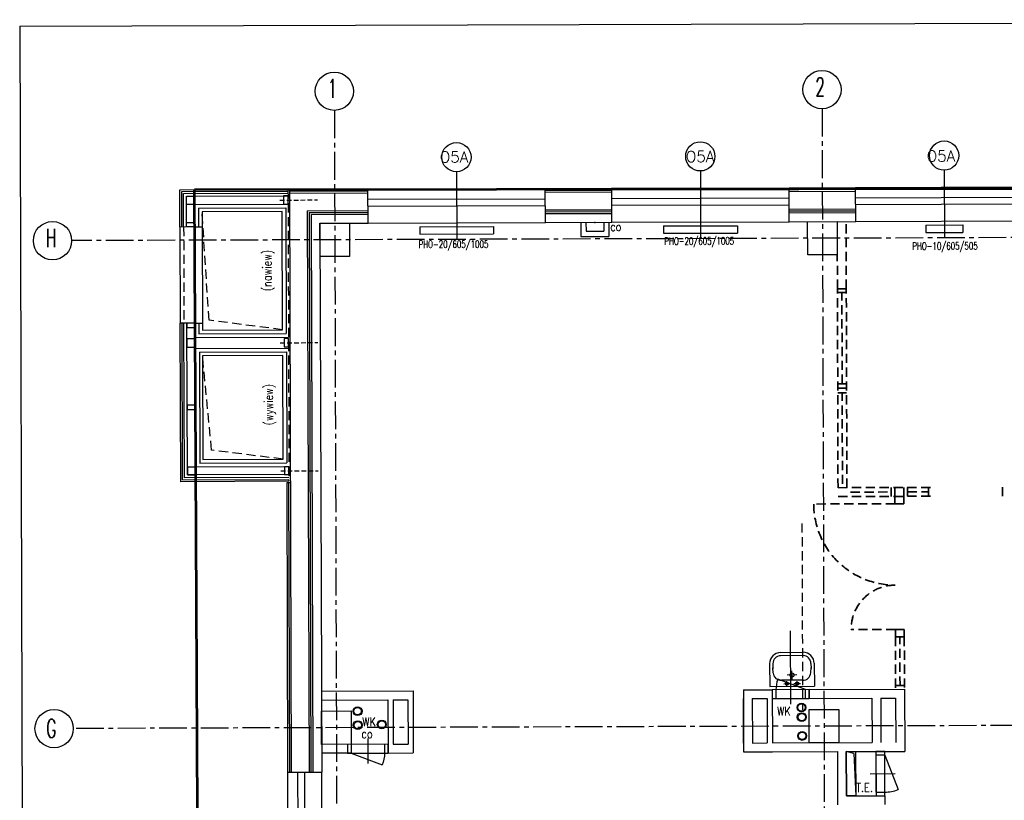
# Model space of a CAD drawing. Header units: millimetres. Extents: x 23823 to 26606, y -8163 to -4147.
# Tile 4 of 5: x 23823 to 25155, y -5203 to -4147. Entities that reach past the tile are written whole.
import ezdxf

# ---------------------------------------------------------------- set-up
doc = ezdxf.new("R2010")
doc.units = ezdxf.units.MM
for name, pattern in [('CENTER2', [1.125, 0.75, -0.125, 0.125, -0.125]), ('HIDDEN', [0.375, 0.25, -0.125]), ('HIDDEN2', [0.1875, 0.125, -0.0625])]:
    doc.linetypes.add(name, pattern=pattern)
for name, color, linetype, lineweight in [('__zakres', 10, 'Continuous', 35), ('WYBURZENIA', 5, 'HIDDEN2', 35), ('ŚCIANY_STARE', 250, 'Continuous', 25)]:
    doc.layers.add(name, color=color, linetype=linetype, lineweight=lineweight)
for name, color, linetype in [('ddkanpodstropem', 3, 'HIDDEN2'), ('demontaż sanit', 6, 'Continuous'), ('DOCIEPLENIE', 8, 'Continuous'), ('kanały', 6, 'Continuous'), ('ML-grzejniki', 3, 'Continuous'), ('ML-opis grzejniki', 1, 'Continuous'), ('OKNA', 250, 'Continuous'), ('OKNA_OPIS', 7, 'Continuous'), ('OPISY_ARCHITEKTURA', 7, 'Continuous'), ('OSIE', 1, 'CENTER2'), ('s-piony c.o', 1, 'Continuous'), ('SCIANY_WEWNETRZNE', 5, 'Continuous'), ('SCIANY_ZEWNĘTRZNE', 5, 'Continuous'), ('SLUPY', 250, 'Continuous'), ('STOLDRZWI', 7, 'Continuous'), ('SZACHTY_EL', 250, 'Continuous'), ('TABELKA', 7, 'Continuous'), ('TEKST', 6, 'Continuous'), ('WENTYLATORNIA_IZOLACJA', 1, 'Continuous'), ('WODKAN', 3, 'Continuous')]:
    doc.layers.add(name, color=color, linetype=linetype)
doc.styles.add('ROMAND', font='romand', dxfattribs={"height": 20})
doc.styles.add('ROMANS', font='ROMANS.shx', dxfattribs={"width": 0.6})
doc.linetypes.add('BATTING', pattern='A,0.0001,-0.1,[134,ltypeshp.shx,S=0.1,R=0,X=-0.1,Y=0],-0.2,[134,ltypeshp.shx,S=0.1,R=180,X=0.1,Y=0],-0.1', length=0.4001)
doc.linetypes.add('OGRODZENIE1', pattern='A,0.25,-0.1,[133,ltypeshp.shx,S=0.1,R=0,X=-0.1,Y=0],-0.1,1', length=1.45)
doc.linetypes.add('ZIGZAG', pattern='A,0.0001,-0.2,[131,ltypeshp.shx,S=0.2,R=0,X=-0.2,Y=0],-0.4,[131,ltypeshp.shx,S=0.2,R=180,X=0.2,Y=0],-0.2', length=0.8001)

# ---------------------------------------------------------------- blocks, each defined once
blk = doc.blocks.new('OKNO_SCIANA_1X1')
for p, q in [((0.5, 1.5), (0.5, -0.5)), ((0, 1), (1, 1)), ((0, 0.7), (1, 0.7)), ((0, 0.5), (1, 0.5)), ((0, 0), (1, 0))]:
    blk.add_line(p, q)
blk = doc.blocks.new('R2')
at = {"layer": 'STOLDRZWI'}
for p, q in [((-27.5, 19.8), (-27.5, -14.1)), ((-50, 12), (-50, 0)), ((-5, 0), (-47, -16.1)), ((-5, 12), (-5, 0))]:
    blk.add_line(p, q, dxfattribs=at)
blk.add_lwpolyline([(-55, 12), (0, 12), (0, 0), (-55, 0)], close=True, dxfattribs=at)
blk.add_arc((-5, 0), 45, 179.9982, 200.9717, dxfattribs=at)
at = {"style": 'ROMANS', "flags": 1}
blk.add_attdef('OPIS', (-27.5, -14.1), '', height=10, dxfattribs=at)
blk = doc.blocks.new('OBUDOWA_CO')
for p, q in [((-19, 0), (-19, 19)), ((19, 19), (-19, 19)), ((19, 0), (19, 19)), ((-12, 0), (-12, 12)), ((12, 12), (-12, 12)), ((12, 0), (12, 12))]:
    blk.add_line(p, q)
blk.add_point((0, 0))
blk = doc.blocks.new('UMYWALKA_LEKARSKA')
for p, q in [((-30.2, -31), (-30.2, 0)), ((30.2, 0), (-30.2, 0)), ((-6.9, 0.1), (-6.9, -7.1)), ((6.9, 0.1), (6.9, -7.1)), ((30.2, -31), (30.2, 0)), ((-14.4, -8.4), (14.4, -8.4)), ((-2.6, -3.7), (-11.4, -3.7)), ((0, -9.2), (0, -21.1)), ((11.3, -3.7), (2.7, -3.7)), ((-25.4, -18.3), (-26, -25.3)), ((-25.7, -31), (-25.9, -24)), ((-6.4, -15.4), (6.4, -15.4)), ((25.4, -18.3), (26, -25.3)), ((25.7, -31), (25.9, -24)), ((-15.2, -41.5), (15.2, -41.5)), ((15.2, -46), (-15.2, -46))]:
    blk.add_line(p, q)
for centre, radius in [((-6.9, -3.7), 2.11), ((0, -15.4), 2.88), ((6.9, -3.7), 2.11)]:
    blk.add_circle(centre, radius)
for centre, radius, start, end in [((-14.9, -18.8), 10.5, 87.0515, 177.0515), ((14.9, -18.8), 10.5, 2.9485, 92.9485), ((-15.2, -31), 15, 180, 270), ((-15.2, -31), 10.5, 180, 270), ((15.2, -31), 10.5, 270, 0), ((15.2, -31), 15, 270, 0)]:
    blk.add_arc(centre, radius, start, end)

msp = doc.modelspace()

# ---------------------------------------------------------------- linework, layer by layer
at = {"layer": '__zakres', "linetype": 'OGRODZENIE1', "lineweight": 53, "ltscale": 40}
msp.add_lwpolyline([(24059.4, -4377), (25286.1, -4375.6), (25282.3, -5439.1), (25758.7, -5444.7), (25760, -5856.6), (25948.7, -5856), (25949.7, -6174.2), (25805.7, -6174.6), (25806.5, -6430.8), (26183.2, -6429.6), (26188, -7925.3), (24076.4, -7932.1), (24059.4, -4377)], dxfattribs=at)
at = {"layer": 'ddkanpodstropem', "ltscale": 100}
msp.add_lwpolyline([(24881.4, -4828.5), (24882.2, -5080.6)], dxfattribs=at)
at = {"layer": 'DOCIEPLENIE', "linetype": 'BATTING', "ltscale": 0.2}
for p, q in [((24039.4, -4377.1), (24185.8, -4376.6)), ((24039.6, -4427.6), (24039.4, -4377.1)), ((24187.8, -4376.6), (24293.8, -4376.3)), ((24533.9, -4375.5), (24623.8, -4375.2)), ((24863.9, -4374.4), (24953.8, -4374.1)), ((24211.9, -4405.5), (24294, -4405.3)), ((24211.9, -4405.5), (24214.3, -5165)), ((24217, -4410.5), (24294, -4410.3)), ((24217, -4410.5), (24219.5, -5165)), ((24534, -4404.5), (24624, -4404.2)), ((24534, -4409.5), (24624, -4409.2)), ((24864, -4403.4), (24954, -4403.1)), ((24864, -4408.4), (24954, -4408.1)), ((24040.7, -4772.1), (24040, -4557.6)), ((24187.1, -4771.6), (24040.7, -4772.1)), ((24184.1, -4773.6), (24185.3, -5165.1)), ((24189.1, -4773.6), (24184.1, -4773.6))]:
    msp.add_line(p, q, dxfattribs=at)
at = {"layer": 'DOCIEPLENIE', "linetype": 'ZIGZAG', "ltscale": 5}
for p, q in [((24041.9, -4379.6), (24185.8, -4379.1)), ((24042.1, -4427.6), (24041.9, -4379.6)), ((24187.8, -4379.1), (24293.8, -4378.8)), ((24533.9, -4378), (24623.8, -4377.7)), ((24863.9, -4376.9), (24953.8, -4376.6)), ((24214.4, -4408), (24294, -4407.8)), ((24214.4, -4408), (24216.8, -5165)), ((24534, -4407), (24624, -4406.7)), ((24864, -4405.9), (24954, -4405.6)), ((24043.2, -4769.6), (24042.5, -4557.6)), ((24043.2, -4769.6), (24187.1, -4769.1)), ((24186.6, -4773.6), (24187.8, -5165.1))]:
    msp.add_line(p, q, dxfattribs=at)
at = {"layer": 'kanały', "ltscale": 50}
for p, q in [((24044.4, -4382.1), (24185.8, -4381.6)), ((24044.6, -4427.6), (24044.4, -4382.1)), ((24048.5, -4386), (24185.9, -4385.6)), ((24048.6, -4427.5), (24048.5, -4386)), ((24059.6, -4427.5), (24039.6, -4427.6)), ((24060, -4557.5), (24040, -4557.6)), ((24045.7, -4767.1), (24045, -4557.6)), ((24049.7, -4763), (24049, -4557.5)), ((24187.1, -4766.6), (24045.7, -4767.1)), ((24187.1, -4762.6), (24049.7, -4763))]:
    msp.add_line(p, q, dxfattribs=at)
at = {"layer": 'kanały', "color": 7, "ltscale": 50}
for p, q in [((24059.5, -4397), (24185.9, -4396.6)), ((24059.5, -4397), (24059.6, -4427.5)), ((24060, -4557.5), (24060.1, -4577)), ((24060.1, -4577), (24186.5, -4576.6)), ((24060.1, -4592), (24186.5, -4591.6)), ((24060.6, -4752.4), (24060.1, -4592)), ((24187, -4752), (24060.6, -4752.4))]:
    msp.add_line(p, q, dxfattribs=at)
at = {"layer": 'kanały', "linetype": 'HIDDEN', "ltscale": 25}
for p, q in [((24174.8, -4391.1), (24225.6, -4391)), ((24175.4, -4584.1), (24226.2, -4584)), ((24176, -4757.3), (24226.7, -4757.2))]:
    msp.add_line(p, q, dxfattribs=at)
at = {"layer": 'kanały', "color": 7, "ltscale": 50}
for points in [[(24048.5, -4386), (24059.5, -4386), (24059.5, -4397), (24048.5, -4397)], [(24185.9, -4385.6), (24179.9, -4385.6), (24179.9, -4396.6), (24185.9, -4396.6)], [(24048.6, -4421.5), (24059.6, -4421.5), (24059.6, -4427.5), (24048.6, -4427.5)], [(24049, -4563.5), (24060, -4563.5), (24060, -4557.5), (24049, -4557.5)], [(24049.1, -4590), (24060.1, -4590), (24060.1, -4579), (24049.1, -4579)], [(24180.5, -4589.6), (24186.5, -4589.6), (24186.5, -4578.6), (24180.5, -4578.6)], [(24060.4, -4674.5), (24060.4, -4668.5), (24049.4, -4668.5), (24049.4, -4674.5)], [(24060.6, -4752.4), (24049.6, -4752.4), (24049.7, -4763), (24060.7, -4763)], [(24187, -4752), (24181, -4752), (24181.1, -4762.6), (24187.1, -4762.6)]]:
    msp.add_lwpolyline(points, close=True, dxfattribs=at)
at = {"layer": 'ML-grzejniki', "ltscale": 50}
for p, q in [((24364.1, -4427.2), (24464.1, -4426.8)), ((24364.1, -4427.2), (24364.1, -4437.2)), ((24364.1, -4437.2), (24464.1, -4436.8)), ((24464.1, -4426.8), (24464.1, -4436.8)), ((24694.1, -4426.1), (24794.1, -4425.8)), ((24694.1, -4426.1), (24694.1, -4436.1)), ((24694.1, -4436.1), (24794.1, -4435.8)), ((24794.1, -4425.8), (24794.1, -4435.8)), ((25049.1, -4425), (25099.1, -4424.8)), ((25049.1, -4425), (25049.1, -4435)), ((25049.1, -4435), (25099.1, -4434.8)), ((25099.1, -4424.8), (25099.1, -4434.8))]:
    msp.add_line(p, q, dxfattribs=at)
at = {"layer": 'OKNA_OPIS', "linetype": 'Continuous'}
for centre in [(24413.8, -4333.1), (24743.8, -4332), (25073.8, -4331)]:
    msp.add_circle(centre, 19.8, dxfattribs=at)
at = {"layer": 'OSIE', "ltscale": 50}
for p, q in [((24248.6, -4269.8), (24260.3, -7931.5)), ((24908.6, -4267.6), (24920.4, -7964.8)), ((25945.4, -4439.5), (23893.2, -4446)), ((25680.3, -5100.3), (23895.3, -5106))]:
    msp.add_line(p, q, dxfattribs=at)
at = {"layer": 'SCIANY_ZEWNĘTRZNE'}
for p, q in [((24187.8, -4376.6), (24190.3, -5165.1)), ((24187.8, -4381.6), (24293.8, -4381.3)), ((24294.1, -4422.3), (24293.9, -4376.3)), ((24534.1, -4421.5), (24533.9, -4375.5)), ((24533.9, -4380.5), (24623.8, -4380.2)), ((24624.1, -4421.2), (24623.9, -4375.2)), ((24864.1, -4420.4), (24863.9, -4374.4)), ((24863.9, -4379.4), (24953.8, -4379.1)), ((24954.1, -4420.1), (24953.9, -4374.1)), ((24229.1, -4422.5), (24294.1, -4422.3)), ((24229.1, -4422.5), (24231.5, -5165)), ((24534.1, -4421.5), (24624.1, -4421.2)), ((24864.1, -4420.4), (24954.1, -4420.1)), ((24185.5, -5165.1), (24231.5, -5165))]:
    msp.add_line(p, q, dxfattribs=at)
at = {"layer": 'SLUPY'}
for points in [[(24229.1, -4422.5), (24269.1, -4422.3), (24269.2, -4467.3), (24229.2, -4467.5)], [(24889.1, -4420.4), (24929.1, -4420.2), (24929.2, -4465.2), (24889.2, -4465.4)], [(24231.2, -5082.5), (24271.2, -5082.3), (24271.3, -5127.3), (24231.3, -5127.5)], [(24891.2, -5080.4), (24931.2, -5080.2), (24931.3, -5125.2), (24891.3, -5125.4)]]:
    msp.add_lwpolyline(points, close=True, dxfattribs=at)
at = {"layer": 'STOLDRZWI'}
for p, q in [((24866.2, -5073.2), (24865.8, -4973.7)), ((24886.1, -5053.4), (24848.7, -5039.2)), ((24993.4, -5142), (25011.4, -5188.7)), ((24973.7, -5167.1), (25007.6, -5167))]:
    msp.add_line(p, q, dxfattribs=at)
for points in [[(24841.1, -5065.5), (24891.1, -5065.4), (24891.1, -5053.4), (24841.1, -5053.5)], [(24846.1, -5065.5), (24886.1, -5065.4), (24886.1, -5053.4), (24846.1, -5053.5)], [(24981.4, -5137.1), (24981.6, -5197.1), (24993.6, -5197), (24993.4, -5137)]]:
    msp.add_lwpolyline(points, close=True, dxfattribs=at)
for centre, radius, start, end in [((24886.1, -5053.4), 40, 159.2139, 180.1836), ((24993.4, -5142), 50, 270.1836, 291.1533)]:
    msp.add_arc(centre, radius, start, end, dxfattribs=at)
at = {"layer": 'SZACHTY_EL'}
for q in [(24941.4, -5137.2), (24954.1, -5197.1)]:
    msp.add_line((24951.6, -5140), q, dxfattribs=at)
msp.add_lwpolyline([(24953.9, -5137.1), (24954.1, -5197.1), (24941.6, -5197.2), (24941.4, -5137.2)], close=True, dxfattribs=at)
at = {"layer": 'TABELKA', "ltscale": 25}
for q in [(26592.7, -4147.1), (23835.2, -8064.9)]:
    msp.add_line((23822.7, -4156), q, dxfattribs=at)
at = {"layer": 'TEKST'}
for centre in [(24248.5, -4243.9), (24908.5, -4241.7), (23867.1, -4446.1), (23869.3, -5106.1)]:
    msp.add_circle(centre, 25.9, dxfattribs=at)
at = {"layer": 'WENTYLATORNIA_IZOLACJA', "linetype": 'HIDDEN', "ltscale": 50}
for p, q in [((24185.8, -4376.6), (24187.1, -4771.6)), ((24078.9, -4553.7), (24069.5, -4407)), ((24044.6, -4427.6), (24045, -4557.6)), ((24059.6, -4427.5), (24060, -4557.5)), ((24178.5, -4566.6), (24078.9, -4553.7)), ((24082.4, -4729.4), (24070.1, -4602)), ((24179.1, -4741.6), (24082.4, -4729.4))]:
    msp.add_line(p, q, dxfattribs=at)
at = {"layer": 'WENTYLATORNIA_IZOLACJA', "linetype": 'ZIGZAG', "ltscale": 10}
for p, q in [((24064.5, -4402), (24183, -4401.6)), ((24064.5, -4402), (24064.6, -4427.5)), ((24183, -4401.6), (24183.5, -4571.6)), ((24065, -4557.5), (24065.1, -4572)), ((24065.1, -4572), (24183.5, -4571.6)), ((24066.1, -4597), (24183.6, -4596.6)), ((24066.1, -4597), (24066.6, -4747)), ((24183.6, -4596.6), (24184.1, -4746.6)), ((24066.6, -4747), (24184.1, -4746.6))]:
    msp.add_line(p, q, dxfattribs=at)
at = {"layer": 'WENTYLATORNIA_IZOLACJA', "linetype": 'Continuous', "ltscale": 50}
for p, q in [((24039.6, -4427.6), (24040, -4557.6)), ((24059.6, -4427.5), (24069.6, -4427.5)), ((24069.6, -4427.5), (24070, -4557.5)), ((24060, -4557.5), (24070, -4557.5))]:
    msp.add_line(p, q, dxfattribs=at)
at = {"layer": 'WENTYLATORNIA_IZOLACJA'}
msp.add_line((24070.1, -4602), (24070.6, -4742), dxfattribs=at)
at = {"layer": 'WENTYLATORNIA_IZOLACJA', "linetype": 'Continuous', "ltscale": 50}
msp.add_lwpolyline([(24070, -4557.5), (24070, -4567), (24178.5, -4566.6), (24178, -4406.6), (24069.5, -4407), (24069.6, -4435.5)], dxfattribs=at)
msp.add_lwpolyline([(24070.6, -4742), (24179.1, -4741.6), (24178.6, -4601.6), (24070.1, -4602)], close=True, dxfattribs=at)
at = {"layer": 'WODKAN'}
for centre, radius in [((24280, -5082.6), 6), ((24880.8, -5077.6), 6), ((24880.8, -5077.6), 5), ((24280, -5082.6), 5), ((24881.1, -5090.6), 6), ((24881.1, -5090.6), 5), ((24280.2, -5101.4), 6), ((24280.2, -5101.4), 5), ((24312.7, -5100.5), 6), ((24312.7, -5100.5), 5), ((24881.7, -5116), 6), ((24881.7, -5116), 5)]:
    msp.add_circle(centre, radius, dxfattribs=at)
at = {"layer": 'WYBURZENIA', "color": 4, "ltscale": 100}
for p, q in [((24941.4, -4511.2), (24941.1, -4420.2)), ((24929.4, -4511.2), (24929.2, -4465.2)), ((24930.2, -4780.2), (24929.4, -4511.2)), ((24929.4, -4511.2), (24941.4, -4511.2)), ((24929.4, -4516.2), (24941.4, -4516.2)), ((24935.8, -4639.7), (24935.4, -4516.2)), ((24942.2, -4780.2), (24941.4, -4511.2)), ((24941.8, -4639.7), (24929.8, -4639.7)), ((24941.8, -4645.7), (24929.8, -4645.7)), ((24941.8, -4651.7), (24929.8, -4651.7)), ((24936.2, -4775.2), (24935.8, -4651.7)), ((24930.2, -4780.2), (25057.7, -4779.8)), ((25002.2, -4780), (25002.3, -4792)), ((25007.2, -4780), (25007.3, -4792)), ((25019.2, -4779.9), (25019.3, -4791.9)), ((25024.2, -4779.9), (25024.3, -4791.9)), ((25052.8, -4791.8), (25052.7, -4779.8)), ((25152.8, -4791.5), (25152.7, -4779.5)), ((24930.3, -4792.2), (25057.8, -4791.8)), ((24947.2, -4786.2), (25002.2, -4786)), ((25024.2, -4785.9), (25052.7, -4785.8)), ((25007.3, -4802), (24897.3, -4802.3)), ((25007.8, -4972), (24947.8, -4972.2)), ((25007.8, -4972), (25019.8, -4971.9)), ((25007.9, -4982), (25008.1, -5053)), ((25014.1, -5048), (25013.9, -4982)), ((25019.9, -4981.9), (25020.1, -5052.9)), ((25008.1, -5048), (25020.1, -5047.9))]:
    msp.add_line(p, q, dxfattribs=at)
for points in [[(25019.3, -4791.9), (25019.3, -4801.9), (25007.3, -4802), (25007.3, -4792)], [(25019.9, -4981.9), (25019.8, -4971.9), (25007.8, -4972), (25007.9, -4982)]]:
    msp.add_lwpolyline(points, close=True, dxfattribs=at)
for centre, radius, start, end in [((25007.3, -4802), 110, 180.1854, 270.1854), ((25007.8, -4972), 60, 90.1836, 180.1836)]:
    msp.add_arc(centre, radius, start, end, dxfattribs=at)
at = {"layer": 'ŚCIANY_STARE'}
for p, q in [((24231.1, -5055.5), (24355.1, -5055.1)), ((24355.1, -5055.1), (24355.4, -5139.1)), ((24802.1, -5053.6), (24841.1, -5053.5)), ((24802.1, -5053.6), (24802.4, -5137.6)), ((24841.1, -5053.5), (24841.3, -5125.5)), ((24891.1, -5053.4), (25020.1, -5052.9)), ((24891.1, -5053.4), (24891.1, -5065.4)), ((25020.1, -5052.9), (25020.4, -5136.9)), ((24231.1, -5067.5), (24321.1, -5067.2)), ((24321.1, -5067.2), (24321.4, -5139.2)), ((24328.1, -5067.2), (24348.1, -5067.1)), ((24328.1, -5067.2), (24348.1, -5067.1)), ((24328.1, -5067.2), (24328.3, -5127.2)), ((24348.1, -5067.1), (24348.3, -5127.1)), ((24802.3, -5125.6), (24802.1, -5065.6)), ((24814.1, -5065.6), (24834.1, -5065.5)), ((24814.1, -5065.6), (24814.3, -5125.6)), ((24834.1, -5065.5), (24834.3, -5125.5)), ((24891.1, -5065.4), (24976.1, -5065.1)), ((24976.1, -5065.1), (24976.3, -5125.1)), ((24988.1, -5065), (24988.3, -5125)), ((24988.1, -5065), (24988.3, -5125)), ((24988.1, -5065), (25008.1, -5065)), ((25008.1, -5065), (25008.3, -5125)), ((24271.3, -5127.3), (24271.4, -5139.3)), ((24328.3, -5127.2), (24348.3, -5127.1)), ((24814.3, -5125.6), (24834.3, -5125.5)), ((24841.3, -5125.5), (24976.3, -5125.1)), ((24271.4, -5139.3), (24231.4, -5139.5)), ((24321.4, -5139.2), (24355.4, -5139.1)), ((24802.4, -5137.6), (24841.4, -5137.5)), ((24841.4, -5137.5), (24929.4, -5137.2)), ((24929.4, -5137.2), (24929.6, -5209.2)), ((24941.4, -5137.2), (24993.4, -5137)), ((24941.4, -5137.2), (24981.4, -5137.1)), ((24941.4, -5137.2), (24941.6, -5197.2)), ((24993.4, -5137), (25020.4, -5136.9)), ((24941.6, -5197.2), (24993.6, -5197)), ((24993.6, -5197), (24993.6, -5209))]:
    msp.add_line(p, q, dxfattribs=at)
msp.add_lwpolyline([(24981.4, -5142.1), (24981.5, -5192.1), (24993.5, -5192), (24993.4, -5142)], close=True, dxfattribs=at)

# ---------------------------------------------------------------- block references
at = {"layer": 'demontaż sanit', "ltscale": 25, "rotation": 180.3672281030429}
msp.add_blockref('UMYWALKA_LEKARSKA', (24868, -5049), dxfattribs=at)
at = {"layer": 'OKNA'}
for p, xscale, yscale, zscale, rotation in [((24294.1, -4422.3), 240, 46.00000000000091, 240, 0.183614), ((24624.1, -4421.2), 240, 46.00000000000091, 240, 0.183614), ((24954.1, -4420.1), 240, 46.00000000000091, 240, 0.183614), ((24232.2, -5405), -239.9999999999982, -46, 239.9999999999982, 270.1836140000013)]:
    msp.add_blockref('OKNO_SCIANA_1X1', p, dxfattribs=dict(at, xscale=xscale, yscale=yscale, zscale=zscale, rotation=rotation))
at = {"layer": 'SCIANY_WEWNETRZNE', "rotation": 180.183614}
msp.add_blockref('OBUDOWA_CO', (24601.1, -4421.3), dxfattribs=at)
at = {"layer": 'STOLDRZWI', "ltscale": 50, "xscale": -1, "rotation": 0.1836140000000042}
msp.add_blockref('R2', (24266.4, -5139.4), dxfattribs=at)

# ---------------------------------------------------------------- texts
at = {"layer": 'ML-opis grzejniki', "style": 'ROMANS', "width": 0.7}
for s, p in [('PHO-20/605/1005', (24362.5, -4456)), ('PHO-20/605/1005', (24695.2, -4451.7)), ('PHO-10/605/505', (25030.8, -4458.4))]:
    msp.add_text(s, height=10, rotation=0.1836, dxfattribs=at).set_placement(p)
at = {"layer": 'OKNA_OPIS', "linetype": 'Continuous', "style": 'ROMAND'}
for p in [(24391.3, -4340.4), (24724.3, -4339.8), (25050.3, -4339.1)]:
    msp.add_text('O5A', height=15, rotation=0.1836, dxfattribs=at).set_placement(p)
at = {"layer": 'OPISY_ARCHITEKTURA', "style": 'ROMANS', "width": 0.8}
for s, p in [('(nawiew)', (24163.5, -4514.4)), ('(wywiew)', (24165.6, -4695.9))]:
    msp.add_text(s, height=12, rotation=90.1836, dxfattribs=at).set_placement(p)
at = {"layer": 's-piony c.o', "ltscale": 50, "style": 'ROMANS', "width": 0.8}
for p in [(24621.9, -4433), (24285.2, -5119.1)]:
    msp.add_text('co', height=12, rotation=0.1836, dxfattribs=at).set_placement(p)
at = {"layer": 'TEKST', "style": 'ROMANS', "width": 0.6}
for s, p in [('1', (24239.6, -4252.7)), ('2', (24899.6, -4250.6)), ('H', (23858.2, -4455)), ('G', (23858.8, -5118.4))]:
    msp.add_text(s, height=25, rotation=0.1836, dxfattribs=at).set_placement(p)
at = {"layer": 'WODKAN', "linetype": 'Continuous', "style": 'ROMANS', "width": 0.8}
for s, p in [('WK', (24847.8, -5088.6)), ('WK', (24286.3, -5103)), ('T.E.', (24954.8, -5191.9))]:
    msp.add_text(s, height=12, rotation=0.1836, dxfattribs=at).set_placement(p)

doc.saveas('drawing.dxf')
